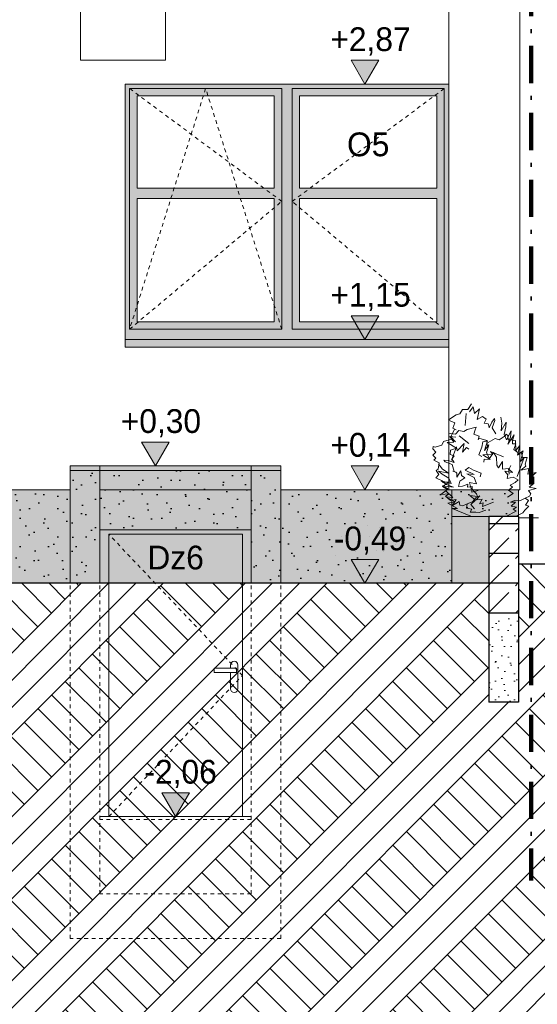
# Model space of a CAD drawing. Extents: x -366324 to -207045, y 68808 to 138616.
# Tile 81 of 170: x -288672 to -285185, y 75686 to 82313. Entities that reach past the tile are written whole.
import ezdxf

# ---------------------------------------------------------------- set-up
doc = ezdxf.new("R2010")
doc.units = 0
doc.header["$MEASUREMENT"] = 0
doc.linetypes.add('Hidden Line', pattern=[50, 25, -25])
doc.linetypes.add('Kreski i kropki', pattern=[450, 250, -100, 0, -100])
for name, color, linetype, lineweight in [('A-Opisy_Nr_Pióra__21', 7, 'Continuous', 9), ('Arch kolorystyka_Nr_Pióra__1', 7, 'Continuous', 25), ('Arch kolorystyka_Nr_Pióra__41', 7, 'Continuous', 15), ('Arch okna_Nr_Pióra__21', 7, 'Continuous', 9), ('Arch opisy okien_Nr_Pióra__21', 7, 'Continuous', 9), ('Arch schody_Nr_Pióra__1', 7, 'Continuous', 25), ('Arch schody_Nr_Pióra__21', 7, 'Continuous', 9), ('Arch wymiary_Nr_Pióra__21', 7, 'Continuous', 9), ('arch wypelnienia_Nr_Pióra__21', 7, 'Continuous', 9), ('Arch ściany zewnętrzne_Nr_Pióra__21', 7, 'Continuous', 9), ('INWENT KONST. DREWNIANA_Nr_Pióra__20', 1, 'Continuous', 100), ('INWENT TEREN_Nr_Pióra__1', 7, 'Continuous', 25)]:
    doc.layers.add(name, color=color, linetype=linetype, lineweight=lineweight)
for name, color, linetype, lineweight, true_color in [('Arch kolorystyka_Nr_Pióra__2', 7, 'Continuous', 13, 0x7f7f7f), ('Arch kolorystyka_Nr_Pióra__81', 7, 'Continuous', 9, 0x5d5d5d), ('Arch schody_Nr_Pióra__81', 7, 'Continuous', 9, 0x5d5d5d), ('Arch teren_Nr_Pióra__2', 7, 'Continuous', 13, 0x7f7f7f), ('Arch zieleń_Nr_Pióra__4', 7, 'Continuous', 9, 0x029e21), ('INWENT.ŚCIANY_Nr_Pióra__22', 7, 'Continuous', 9, 0x7f7f7f)]:
    doc.layers.add(name, color=color, linetype=linetype, lineweight=lineweight, true_color=true_color)
doc.layers.add('Arch wymiary', color=7, linetype='Continuous')
doc.styles.add('GENERATED_STYLE_1', font='txt')
doc.styles.add('GENERATED_STYLE_4', font='txt')
pattern_1 = [(45, (0, 0), (-183.84776, 183.84776), [195, -65]), (45, (1e-14, 183.85), (-183.84776, 183.84776), [195, -65])]
pattern_2 = [(45, (0, 300), (-95.459415, 95.459415), [0, -90, 0, -135]), (110, (300, 300), (126.858504, 46.17272), [0, -66, 0, -114])]

# ---------------------------------------------------------------- blocks, each defined once
blk = doc.blocks.new('Wymiary_45', base_point=(-287621.4, 76949.6))
at = {"layer": 'Arch wymiary_Nr_Pióra__21', "linetype": 'Continuous'}
blk.add_hatch(color=256, dxfattribs=at).paths.add_polyline_path([(-287621.4, 76949.6), (-287714.2, 77109.6), (-287528.6, 77109.6)], flags=0)
for p, q in [((-287621.4, 76949.6), (-287714.2, 77109.6)), ((-287714.2, 77109.6), (-287528.6, 77109.6)), ((-287528.6, 77109.6), (-287621.4, 76949.6)), ((-287621.4, 76949.6), (-287741.4, 76949.6)), ((-287621.4, 76949.6), (-287501.4, 76949.6))]:
    blk.add_line(p, q, dxfattribs=at)
at = {"layer": 'Arch wymiary_Nr_Pióra__21', "insert": (-287831.5, 77141.6), "char_height": 160, "attachment_point": 7, "style": 'GENERATED_STYLE_1'}
blk.add_mtext('{-2,06}', dxfattribs=at)
blk = doc.blocks.new('Wymiary_72', base_point=(-287757.8, 79309.6))
at = {"layer": 'Arch wymiary_Nr_Pióra__21', "linetype": 'Continuous'}
blk.add_hatch(color=256, dxfattribs=at).paths.add_polyline_path([(-287757.8, 79309.6), (-287850.6, 79469.6), (-287665, 79469.6)], flags=0)
for p, q in [((-287757.8, 79309.6), (-287850.6, 79469.6)), ((-287850.6, 79469.6), (-287665, 79469.6)), ((-287665, 79469.6), (-287757.8, 79309.6)), ((-287757.8, 79309.6), (-287877.8, 79309.6)), ((-287757.8, 79309.6), (-287637.8, 79309.6))]:
    blk.add_line(p, q, dxfattribs=at)
at = {"layer": 'Arch wymiary_Nr_Pióra__21', "insert": (-287991.2, 79501.6), "char_height": 160, "attachment_point": 7, "style": 'GENERATED_STYLE_1'}
blk.add_mtext('{+0,30}', dxfattribs=at)
blk = doc.blocks.new('Wymiary_73', base_point=(-286345.8, 79149.6))
at = {"layer": 'Arch wymiary_Nr_Pióra__21', "linetype": 'Continuous'}
blk.add_hatch(color=256, dxfattribs=at).paths.add_polyline_path([(-286345.8, 79149.6), (-286438.6, 79309.6), (-286253, 79309.6)], flags=0)
for p, q in [((-286345.8, 79149.6), (-286438.6, 79309.6)), ((-286438.6, 79309.6), (-286253, 79309.6)), ((-286253, 79309.6), (-286345.8, 79149.6)), ((-286345.8, 79149.6), (-286465.8, 79149.6)), ((-286345.8, 79149.6), (-286225.8, 79149.6))]:
    blk.add_line(p, q, dxfattribs=at)
at = {"layer": 'Arch wymiary_Nr_Pióra__21', "insert": (-286579.2, 79341.6), "char_height": 160, "attachment_point": 7, "style": 'GENERATED_STYLE_1'}
blk.add_mtext('{+0,14}', dxfattribs=at)
blk = doc.blocks.new('Wymiary_74', base_point=(-286345.8, 80159.6))
at = {"layer": 'Arch wymiary_Nr_Pióra__21', "linetype": 'Continuous'}
blk.add_hatch(color=256, dxfattribs=at).paths.add_polyline_path([(-286345.8, 80159.6), (-286438.6, 80319.6), (-286253, 80319.6)], flags=0)
for p, q in [((-286345.8, 80159.6), (-286438.6, 80319.6)), ((-286438.6, 80319.6), (-286253, 80319.6)), ((-286253, 80319.6), (-286345.8, 80159.6)), ((-286345.8, 80159.6), (-286465.8, 80159.6)), ((-286345.8, 80159.6), (-286225.8, 80159.6))]:
    blk.add_line(p, q, dxfattribs=at)
at = {"layer": 'Arch wymiary_Nr_Pióra__21', "insert": (-286579.2, 80351.6), "char_height": 160, "attachment_point": 7, "style": 'GENERATED_STYLE_1'}
blk.add_mtext('{+1,15}', dxfattribs=at)
blk = doc.blocks.new('Wymiary_75', base_point=(-286345.8, 78519.6))
at = {"layer": 'Arch wymiary_Nr_Pióra__21', "linetype": 'Continuous'}
blk.add_hatch(color=256, dxfattribs=at).paths.add_polyline_path([(-286345.8, 78519.6), (-286438.6, 78679.6), (-286253, 78679.6)], flags=0)
for p, q in [((-286345.8, 78519.6), (-286438.6, 78679.6)), ((-286438.6, 78679.6), (-286253, 78679.6)), ((-286253, 78679.6), (-286345.8, 78519.6)), ((-286345.8, 78519.6), (-286465.8, 78519.6)), ((-286345.8, 78519.6), (-286225.8, 78519.6))]:
    blk.add_line(p, q, dxfattribs=at)
at = {"layer": 'Arch wymiary_Nr_Pióra__21', "insert": (-286555.9, 78711.6), "char_height": 160, "attachment_point": 7, "style": 'GENERATED_STYLE_1'}
blk.add_mtext('{-0,49}', dxfattribs=at)
blk = doc.blocks.new('Wymiary_86', base_point=(-286345.8, 81879.6))
at = {"layer": 'Arch wymiary_Nr_Pióra__21', "linetype": 'Continuous'}
blk.add_hatch(color=256, dxfattribs=at).paths.add_polyline_path([(-286345.8, 81879.6), (-286438.6, 82039.6), (-286253, 82039.6)], flags=0)
for p, q in [((-286345.8, 81879.6), (-286438.6, 82039.6)), ((-286438.6, 82039.6), (-286253, 82039.6)), ((-286253, 82039.6), (-286345.8, 81879.6)), ((-286345.8, 81879.6), (-286465.8, 81879.6)), ((-286345.8, 81879.6), (-286225.8, 81879.6))]:
    blk.add_line(p, q, dxfattribs=at)
at = {"layer": 'Arch wymiary_Nr_Pióra__21', "insert": (-286579.2, 82071.6), "char_height": 160, "attachment_point": 7, "style": 'GENERATED_STYLE_1'}
blk.add_mtext('{+2,87}', dxfattribs=at)

msp = doc.modelspace()

# ---------------------------------------------------------------- hatches: boundary and pattern name
at = {"layer": 'Arch kolorystyka_Nr_Pióra__1', "linetype": 'Continuous'}
h = msp.add_hatch(dxfattribs=at)
h.set_pattern_fill('Carpet', color=256, style=0, pattern_type=2)
h.set_pattern_definition(pattern_2)
h.paths.add_polyline_path([(-288331.4, 78519.6), (-288131.4, 78519.6), (-288131.4, 79149.6), (-287111.4, 79149.6), (-287111.4, 78519.6), (-286911.4, 78519.6), (-286911.4, 79149.6), (-286911.4, 79279.6), (-288331.4, 79279.6), (-288331.4, 78939.6)], flags=0)
h = msp.add_hatch(dxfattribs=at)
h.set_pattern_fill('Carpet', color=256, style=0, pattern_type=2)
h.set_pattern_definition(pattern_2)
h.paths.add_polyline_path([(-288991.4, 79149.6), (-288991.4, 78809.6), (-288991.4, 78519.6), (-288331.4, 78519.6), (-288331.4, 79149.6)], flags=0)
h = msp.add_hatch(dxfattribs=at)
h.set_pattern_fill('Carpet', color=256, style=0, pattern_type=2)
h.set_pattern_definition(pattern_2)
h.paths.add_polyline_path([(-288131.4, 79149.6), (-288131.4, 78879.6), (-287111.4, 78879.6), (-287111.4, 79149.6)], flags=0)
h = msp.add_hatch(dxfattribs=at)
h.set_pattern_fill('Carpet', color=256, style=0, pattern_type=2)
h.set_pattern_definition(pattern_2)
h.paths.add_polyline_path([(-286911.4, 78809.6), (-286911.4, 78519.6), (-285761.4, 78519.6), (-285761.4, 78969.6), (-285311.4, 78969.6), (-285311.4, 79149.6), (-285761.4, 79149.6), (-286911.4, 79149.6)], flags=0)
at = {"layer": 'Arch kolorystyka_Nr_Pióra__2', "linetype": 'Continuous'}
h = msp.add_hatch(color=256, dxfattribs=at)
h.paths.add_polyline_path([(-287961.4, 80159.6), (-285781.4, 80159.6), (-285781.4, 81879.6), (-287961.4, 81879.6)], flags=0)
h.paths.add_polyline_path([(-287881.4, 80279.6), (-287881.4, 81109.6), (-286956.4, 81109.6), (-286956.4, 80279.6)], flags=0)
h.paths.add_polyline_path([(-287881.4, 81179.6), (-287881.4, 81799.6), (-286956.4, 81799.6), (-286956.4, 81179.6)], flags=0)
h.paths.add_polyline_path([(-286786.4, 81179.6), (-286786.4, 81799.6), (-285861.4, 81799.6), (-285861.4, 81179.6)], flags=0)
h.paths.add_polyline_path([(-286786.4, 80279.6), (-286786.4, 81109.6), (-285861.4, 81109.6), (-285861.4, 80279.6)], flags=0)
msp.add_hatch(color=256, dxfattribs=at).paths.add_polyline_path([(-288071.4, 78519.6), (-287171.4, 78519.6), (-287171.4, 78849.6), (-288071.4, 78849.6)], flags=0)
at = {"layer": 'Arch kolorystyka_Nr_Pióra__41', "linetype": 'Continuous'}
for points in [[(-285781.4, 80109.6), (-285781.4, 80159.6), (-287961.4, 80159.6), (-287961.4, 80109.6)], [(-288131.4, 79309.6), (-288331.4, 79309.6), (-288331.4, 79279.6), (-288131.4, 79279.6)], [(-287111.4, 79279.6), (-287111.4, 79309.6), (-288131.4, 79309.6), (-288131.4, 79279.6)], [(-286911.4, 79309.6), (-287111.4, 79309.6), (-287111.4, 79279.6), (-286911.4, 79279.6)], [(-287111.4, 78879.6), (-288131.4, 78879.6), (-288131.4, 78519.6), (-288071.4, 78519.6), (-288071.4, 78849.6), (-287171.4, 78849.6), (-287171.4, 78519.6), (-287111.4, 78519.6)]]:
    msp.add_hatch(color=256, dxfattribs=at).paths.add_polyline_path(points, flags=0)
at = {"layer": 'Arch kolorystyka_Nr_Pióra__81', "linetype": 'Continuous', "lineweight": 0, "true_color": 0x454545}
for points in [[(-288331.4, 78939.6), (-288331.4, 78519.6), (-288131.4, 78519.6), (-288131.4, 79149.6), (-287111.4, 79149.6), (-287111.4, 78519.6), (-286911.4, 78519.6), (-286911.4, 79149.6), (-286911.4, 79279.6), (-288131.4, 79279.6), (-288331.4, 79279.6)], [(-288991.4, 78809.6), (-288991.4, 78519.6), (-288331.4, 78519.6), (-288331.4, 79149.6), (-288991.4, 79149.6)], [(-287111.4, 78879.6), (-287111.4, 79149.6), (-288131.4, 79149.6), (-288131.4, 78879.6)], [(-286911.4, 78519.6), (-285761.4, 78519.6), (-285761.4, 78969.6), (-285311.4, 78969.6), (-285311.4, 79149.6), (-285761.4, 79149.6), (-286911.4, 79149.6), (-286911.4, 78809.6)], [(-285761.4, 78969.6), (-285761.4, 78519.6), (-285511.4, 78519.6), (-285511.4, 78969.6)]]:
    msp.add_hatch(color=250, dxfattribs=at).paths.add_polyline_path(points, flags=0)
at = {"layer": 'Arch teren_Nr_Pióra__2', "linetype": 'Continuous'}
h = msp.add_hatch(dxfattribs=at)
h.set_pattern_fill('Earth', color=256, style=0, pattern_type=2)
h.set_pattern_definition([(45, (0, 0), (-275.77163, 275.77163), []), (45, (-91.9, 91.9), (-551.5433, 551.5433), []), (45, (-183.85, 183.85), (-551.5433, 551.5433), []), (135, (-275.77, 275.77), (91.92388, 91.92388), [390, -390])])
h.paths.add_polyline_path([(-289126.4, 78519.6), (-289126.4, 78459.6), (-289061.4, 78394.6), (-289061.4, 75519.6), (-285511.4, 75519.6), (-275071.4, 75519.6), (-275071.4, 78739.6), (-275741.4, 78739.6), (-281521.4, 78879.6), (-285011.4, 78649.6), (-285225.1, 78649.6), (-285311.4, 78649.6), (-285311.4, 77719.6), (-285511.4, 77719.6), (-285511.4, 78519.6), (-289061.4, 78519.6)], flags=0)
at = {"layer": 'arch wypelnienia_Nr_Pióra__21', "linetype": 'Continuous'}
h = msp.add_hatch(dxfattribs=at)
h.set_pattern_fill('Dashed', color=256, style=0, pattern_type=2)
h.set_pattern_definition(pattern_1)
h.paths.add_polyline_path([(-285511.4, 78919.6), (-285311.4, 78919.6), (-285311.4, 78969.6), (-285511.4, 78969.6)], flags=0)
h = msp.add_hatch(dxfattribs=at)
h.set_pattern_fill('Dashed', color=256, style=0, pattern_type=2)
h.set_pattern_definition(pattern_1)
h.paths.add_polyline_path([(-285511.4, 78719.6), (-285311.4, 78719.6), (-285311.4, 78919.6), (-285511.4, 78919.6)], flags=0)
h = msp.add_hatch(dxfattribs=at)
h.set_pattern_fill('Dashed', color=256, style=0, pattern_type=2)
h.set_pattern_definition(pattern_1)
h.paths.add_polyline_path([(-285511.4, 78519.6), (-285311.4, 78519.6), (-285311.4, 78719.6), (-285511.4, 78719.6)], flags=0)
h = msp.add_hatch(dxfattribs=at)
h.set_pattern_fill('Dashed', color=256, style=0, pattern_type=2)
h.set_pattern_definition(pattern_1)
h.paths.add_polyline_path([(-285511.4, 78319.6), (-285311.4, 78319.6), (-285311.4, 78519.6), (-285511.4, 78519.6)], flags=0)
h = msp.add_hatch(dxfattribs=at)
h.set_pattern_fill('Cut_Stone', color=256, style=0, pattern_type=2)
h.set_pattern_definition([(45, (0, 200), (-63.63961, 63.63961), [0, -60, 0, -90]), (110, (200, 200), (84.572336, 30.781813), [0, -44, 0, -76])])
h.paths.add_polyline_path([(-285511.4, 77719.6), (-285311.4, 77719.6), (-285311.4, 78319.6), (-285511.4, 78319.6)], flags=0)

# ---------------------------------------------------------------- linework, layer by layer
at = {"layer": 'A-Opisy_Nr_Pióra__21', "linetype": 'Continuous', "flags": 128}
msp.add_lwpolyline([(-288261.6, 82896.8), (-287688.4, 82896.8), (-287688.4, 82040.4), (-288261.6, 82040.4)], close=True, dxfattribs=at)
at = {"layer": 'Arch okna_Nr_Pióra__21', "linetype": 'Continuous'}
for p, q in [((-287931.4, 81849.6), (-286906.4, 81849.6)), ((-287931.4, 81849.6), (-287931.4, 80229.6)), ((-286906.4, 81849.6), (-286906.4, 80229.6)), ((-286836.4, 81849.6), (-286836.4, 80229.6)), ((-286836.4, 81849.6), (-285811.4, 81849.6)), ((-285811.4, 81849.6), (-285811.4, 80229.6)), ((-287881.4, 81799.6), (-286956.4, 81799.6)), ((-287881.4, 81799.6), (-287881.4, 81179.6)), ((-286956.4, 81799.6), (-286956.4, 81179.6)), ((-286786.4, 81799.6), (-285861.4, 81799.6)), ((-286786.4, 81799.6), (-286786.4, 81179.6)), ((-285861.4, 81799.6), (-285861.4, 81179.6)), ((-287881.4, 81179.6), (-286956.4, 81179.6)), ((-286786.4, 81179.6), (-285861.4, 81179.6)), ((-287881.4, 81109.6), (-286956.4, 81109.6)), ((-287881.4, 81109.6), (-287881.4, 80279.6)), ((-286956.4, 81109.6), (-286956.4, 80279.6)), ((-286786.4, 81109.6), (-285861.4, 81109.6)), ((-286786.4, 81109.6), (-286786.4, 80279.6)), ((-285861.4, 81109.6), (-285861.4, 80279.6)), ((-287881.4, 80279.6), (-286956.4, 80279.6)), ((-286786.4, 80279.6), (-285861.4, 80279.6)), ((-287931.4, 80229.6), (-286906.4, 80229.6)), ((-286836.4, 80229.6), (-285811.4, 80229.6)), ((-287171.4, 78849.6), (-288071.4, 78849.6)), ((-288071.4, 76949.6), (-288071.4, 78849.6)), ((-287171.4, 78849.6), (-287171.4, 76949.6)), ((-287361.4, 77919.6), (-287361.4, 77949.6)), ((-287211.4, 77949.6), (-287361.4, 77949.6)), ((-287251.4, 77949.6), (-287251.4, 77969.6)), ((-287211.4, 77949.6), (-287211.4, 77919.6)), ((-287201.4, 77809.6), (-287201.4, 77969.6)), ((-287211.4, 77919.6), (-287361.4, 77919.6)), ((-287251.4, 77809.6), (-287251.4, 77919.6)), ((-287111.4, 76949.6), (-288131.4, 76949.6))]:
    msp.add_line(p, q, dxfattribs=at)
at = {"layer": 'Arch okna_Nr_Pióra__21', "linetype": 'Hidden Line'}
for p, q in [((-287418.9, 81849.6), (-287931.4, 80229.6)), ((-286906.4, 81089.6), (-287931.4, 81849.6)), ((-286906.4, 80229.6), (-287418.9, 81849.6)), ((-286836.4, 81089.6), (-285811.4, 81849.6)), ((-287931.4, 80229.6), (-286906.4, 81089.6)), ((-285811.4, 80229.6), (-286836.4, 81089.6)), ((-287171.4, 77899.6), (-288071.4, 78849.6)), ((-288071.4, 76949.6), (-287171.4, 77899.6))]:
    msp.add_line(p, q, dxfattribs=at)
at = {"layer": 'Arch okna_Nr_Pióra__21', "linetype": 'Continuous'}
for centre, start, end in [((-287226.4, 77969.6), 0, 180), ((-287226.4, 77809.6), 180, 0)]:
    msp.add_arc(centre, 25, start, end, dxfattribs=at)
at = {"layer": 'Arch schody_Nr_Pióra__1', "linetype": 'Continuous'}
for p, q in [((-285311.4, 78969.6), (-285511.4, 78969.6)), ((-285511.4, 78969.6), (-285511.4, 77719.6)), ((-285311.4, 78919.6), (-285511.4, 78919.6)), ((-285311.4, 78969.6), (-285311.4, 77719.6)), ((-285311.4, 78719.6), (-285511.4, 78719.6)), ((-285311.4, 78519.6), (-285511.4, 78519.6)), ((-285311.4, 78319.6), (-285511.4, 78319.6)), ((-285311.4, 77719.6), (-285511.4, 77719.6))]:
    msp.add_line(p, q, dxfattribs=at)
at = {"layer": 'Arch schody_Nr_Pióra__21', "linetype": 'Continuous'}
for p, q in [((-288331.4, 79309.6), (-288131.4, 79309.6)), ((-288331.4, 79309.6), (-286911.4, 79309.6)), ((-288331.4, 78519.6), (-288331.4, 79309.6)), ((-288331.4, 79279.6), (-286911.4, 79279.6)), ((-288131.4, 78519.6), (-288131.4, 79279.6)), ((-287111.4, 79309.6), (-286911.4, 79309.6)), ((-287111.4, 78519.6), (-287111.4, 79279.6)), ((-286911.4, 78519.6), (-286911.4, 79309.6)), ((-288991.4, 79149.6), (-288331.4, 79149.6)), ((-288131.4, 79149.6), (-287111.4, 79149.6)), ((-286911.4, 79149.6), (-285301.4, 79149.6)), ((-285761.4, 78969.6), (-285761.4, 78519.6)), ((-285311.4, 78969.6), (-285761.4, 78969.6)), ((-285311.4, 78969.6), (-285311.4, 78519.6)), ((-287111.4, 78879.6), (-288131.4, 78879.6))]:
    msp.add_line(p, q, dxfattribs=at)
at = {"layer": 'Arch schody_Nr_Pióra__21', "linetype": 'Hidden Line'}
for p, q in [((-288331.4, 76129.6), (-288331.4, 78519.6)), ((-288131.4, 76429.6), (-288131.4, 78519.6)), ((-287111.4, 76429.6), (-287111.4, 78519.6)), ((-286911.4, 76129.6), (-286911.4, 78519.6)), ((-287111.4, 76929.6), (-288131.4, 76929.6)), ((-287111.4, 76429.6), (-288131.4, 76429.6)), ((-286911.4, 76129.6), (-288331.4, 76129.6))]:
    msp.add_line(p, q, dxfattribs=at)
at = {"layer": 'Arch schody_Nr_Pióra__81', "linetype": 'Continuous'}
for p, q in [((-288131.4, 79279.6), (-288131.4, 79309.6)), ((-287111.4, 79279.6), (-287111.4, 79309.6))]:
    msp.add_line(p, q, dxfattribs=at)
at = {"layer": 'Arch zieleń_Nr_Pióra__4', "linetype": 'Continuous'}
for p, q in [((-285628.4, 79728.1), (-285653.8, 79689.8)), ((-285731.9, 79652.6), (-285782.8, 79619.8)), ((-285706.3, 79659.9), (-285731.9, 79652.6)), ((-285689.1, 79690.2), (-285706.3, 79659.9)), ((-285653.8, 79689.8), (-285689.1, 79690.2)), ((-285670, 79581.5), (-285664, 79663.1)), ((-285616.7, 79706.3), (-285641.4, 79673.5)), ((-285607.3, 79661.9), (-285616.7, 79706.3)), ((-285573.9, 79692.7), (-285607.3, 79661.9)), ((-285589.9, 79621.4), (-285573.9, 79692.7)), ((-285782.8, 79619.8), (-285766.2, 79611.6)), ((-285766.2, 79611.6), (-285739.8, 79598.8)), ((-285739.8, 79598.8), (-285753.8, 79562.8)), ((-285553.5, 79641.2), (-285589.9, 79621.4)), ((-285530.1, 79624.4), (-285553.5, 79641.2)), ((-285541.6, 79597.7), (-285530.1, 79624.4)), ((-285515, 79592.9), (-285541.6, 79597.7)), ((-285512.1, 79578.4), (-285515, 79592.9)), ((-285491.9, 79604.6), (-285508.5, 79566.7)), ((-285472, 79628.7), (-285491.9, 79604.6)), ((-285489.6, 79566.3), (-285471.3, 79615.1)), ((-285471.3, 79615.1), (-285472, 79628.7)), ((-285423, 79598), (-285431.1, 79638.5)), ((-285393.7, 79603.8), (-285429.2, 79546)), ((-285429.2, 79546), (-285423, 79598)), ((-285396.1, 79571.8), (-285393.7, 79603.8)), ((-285781.9, 79530.1), (-285736.5, 79522.6)), ((-285742.2, 79557.2), (-285767.1, 79505.1)), ((-285753.8, 79562.8), (-285730.6, 79551.7)), ((-285736.5, 79522.6), (-285712.7, 79548.7)), ((-285712.7, 79548.7), (-285678.9, 79540.7)), ((-285678.9, 79540.7), (-285656.1, 79554.6)), ((-285656.1, 79554.6), (-285597.4, 79569.6)), ((-285602.7, 79551.8), (-285611.3, 79523.7)), ((-285611.3, 79523.7), (-285575.4, 79509.5)), ((-285597.4, 79569.6), (-285602.7, 79551.8)), ((-285508.5, 79566.7), (-285512.1, 79578.4)), ((-285464, 79524.9), (-285489.6, 79566.3)), ((-285406.9, 79521.9), (-285396.1, 79571.8)), ((-285392.1, 79484.2), (-285406.9, 79521.9)), ((-285401.5, 79511.5), (-285394.5, 79522.5)), ((-285394.5, 79522.5), (-285383.4, 79514.6)), ((-285360, 79546.5), (-285392.1, 79484.2)), ((-285340, 79519.1), (-285384, 79456.7)), ((-285365.7, 79503.9), (-285360, 79546.5)), ((-285352.3, 79478.7), (-285340, 79519.1)), ((-285815.9, 79473.9), (-285826.9, 79448.5)), ((-285762.9, 79490.4), (-285815.9, 79473.9)), ((-285793, 79466.1), (-285747.7, 79469.6)), ((-285729.8, 79429.3), (-285793, 79466.1)), ((-285747.7, 79469.6), (-285773.8, 79506.7)), ((-285773.8, 79506.7), (-285733, 79502.4)), ((-285767.1, 79505.1), (-285736.4, 79472.7)), ((-285677.8, 79459.4), (-285725.1, 79411.8)), ((-285646.1, 79460.9), (-285710, 79511.9)), ((-285689.3, 79401.8), (-285677.8, 79459.4)), ((-285575.4, 79509.5), (-285583, 79484.9)), ((-285579.2, 79497.2), (-285524, 79480)), ((-285559.3, 79435.1), (-285552, 79471.9)), ((-285552, 79471.9), (-285520.8, 79477.3)), ((-285520.8, 79477.3), (-285540.7, 79413.5)), ((-285540.7, 79413.5), (-285510.6, 79450.9)), ((-285510.6, 79450.9), (-285526.1, 79398.7)), ((-285524, 79480), (-285521.2, 79435.4)), ((-285516.1, 79466.8), (-285468, 79494.5)), ((-285468, 79494.5), (-285441.9, 79485.2)), ((-285441.9, 79485.2), (-285401.5, 79511.5)), ((-285384, 79456.7), (-285365.7, 79503.9)), ((-285383.4, 79514.6), (-285380.7, 79484.2)), ((-285380.7, 79484.2), (-285351.3, 79484.1)), ((-285331.2, 79481.5), (-285352.3, 79478.7)), ((-285351.3, 79484.1), (-285350.9, 79457.1)), ((-285350.9, 79457.1), (-285330.4, 79458.1)), ((-285330.4, 79458.1), (-285342.4, 79419.4)), ((-285329.8, 79413.8), (-285331.2, 79481.5)), ((-285886.4, 79439.2), (-285888.2, 79425.6)), ((-285888.2, 79425.6), (-285867.8, 79402.9)), ((-285867.8, 79402.9), (-285887.7, 79381.4)), ((-285873.6, 79436.8), (-285886.4, 79439.2)), ((-285826.9, 79448.5), (-285873.6, 79436.8)), ((-285772.7, 79387.5), (-285769.2, 79416.1)), ((-285745.4, 79377.7), (-285772.7, 79387.5)), ((-285769.2, 79416.1), (-285729.8, 79429.3)), ((-285729.9, 79437.3), (-285762.5, 79348.8)), ((-285725.1, 79411.8), (-285729.9, 79437.3)), ((-285662.2, 79433.4), (-285689.3, 79401.8)), ((-285646.2, 79422.8), (-285662.2, 79433.4)), ((-285579.7, 79384.3), (-285559.3, 79435.1)), ((-285558, 79372.9), (-285579.7, 79384.3)), ((-285551.4, 79383.4), (-285484.3, 79385.7)), ((-285501.3, 79352.6), (-285551.4, 79383.4)), ((-285526.1, 79398.7), (-285506.1, 79359.6)), ((-285506.1, 79359.6), (-285480.3, 79399.8)), ((-285484.3, 79385.7), (-285499.7, 79406.6)), ((-285499.7, 79406.6), (-285412.7, 79370.2)), ((-285480.3, 79399.8), (-285459.9, 79368.9)), ((-285342.4, 79419.4), (-285307.3, 79393.8)), ((-285303.3, 79448), (-285329.8, 79413.8)), ((-285317.6, 79383), (-285303.3, 79448)), ((-285279.7, 79410.8), (-285317.6, 79383)), ((-285307.3, 79393.8), (-285291.7, 79398)), ((-285297.3, 79339.9), (-285279.7, 79410.8)), ((-285291.7, 79398), (-285283.9, 79367)), ((-285887.7, 79381.4), (-285868.2, 79362.7)), ((-285868.2, 79362.7), (-285882.9, 79348.3)), ((-285882.9, 79348.3), (-285846.4, 79330.7)), ((-285846.4, 79330.7), (-285851.5, 79287.7)), ((-285826.3, 79291), (-285850.5, 79324.6)), ((-285806, 79338.1), (-285815.4, 79347.8)), ((-285815.4, 79347.8), (-285784.3, 79346)), ((-285757.7, 79318.3), (-285806, 79338.1)), ((-285784.3, 79346), (-285745.1, 79332.4)), ((-285760, 79355), (-285745.4, 79377.7)), ((-285751.3, 79343), (-285760, 79355)), ((-285744.8, 79271.4), (-285757.7, 79318.3)), ((-285745.1, 79332.4), (-285751.3, 79343)), ((-285546, 79335.3), (-285542.9, 79354.3)), ((-285542.9, 79354.3), (-285501.3, 79352.6)), ((-285459.9, 79368.9), (-285457.1, 79314.1)), ((-285447.1, 79296), (-285418.1, 79338.8)), ((-285418.1, 79338.8), (-285420.2, 79288.4)), ((-285320.1, 79238.8), (-285273.1, 79365.6)), ((-285273.1, 79365.6), (-285297.3, 79339.9)), ((-285283.9, 79367), (-285253.3, 79366.4)), ((-285253.3, 79366.4), (-285267, 79322.4)), ((-285267, 79322.4), (-285263, 79308.8)), ((-285847.8, 79252.3), (-285868.2, 79229.4)), ((-285851.5, 79287.7), (-285865.2, 79279.1)), ((-285865.2, 79279.1), (-285847.8, 79252.3)), ((-285825.4, 79253.5), (-285850.5, 79273.5)), ((-285850.5, 79273.5), (-285784, 79260.2)), ((-285784, 79260.2), (-285826.3, 79291)), ((-285781.5, 79227.5), (-285825.4, 79253.5)), ((-285733.4, 79267.3), (-285753.2, 79273.2)), ((-285726.4, 79261.7), (-285733.4, 79267.3)), ((-285698.9, 79275.7), (-285726.9, 79233.5)), ((-285726.9, 79233.5), (-285726.4, 79261.7)), ((-285694.7, 79244.7), (-285698.9, 79275.7)), ((-285646.1, 79299.7), (-285671.3, 79280.5)), ((-285671.3, 79280.5), (-285611, 79251.8)), ((-285611, 79251.8), (-285658.9, 79255.2)), ((-285658.9, 79255.2), (-285610.1, 79230.9)), ((-285614.2, 79280.1), (-285646.1, 79299.7)), ((-285563.1, 79260.4), (-285614.2, 79280.1)), ((-285569.5, 79236.8), (-285563.1, 79260.4)), ((-285457.1, 79314.1), (-285447.1, 79296)), ((-285420.2, 79288.4), (-285378, 79292.8)), ((-285382.6, 79249.7), (-285402.4, 79273.9)), ((-285402.4, 79273.9), (-285352.4, 79265.6)), ((-285378, 79292.8), (-285373.6, 79253.5)), ((-285373.4, 79284.5), (-285372.7, 79293.4)), ((-285352.4, 79265.6), (-285373.4, 79284.5)), ((-285372.7, 79293.4), (-285363.6, 79312)), ((-285263, 79308.8), (-285296.5, 79279.9)), ((-285296.5, 79279.9), (-285241.2, 79292.7)), ((-285241.2, 79292.7), (-285249.4, 79254.2)), ((-285249.4, 79254.2), (-285192.7, 79265.6)), ((-285192.7, 79265.6), (-285236.2, 79227)), ((-285868.2, 79229.4), (-285826.6, 79209.6)), ((-285796.3, 79185.1), (-285831.4, 79209.8)), ((-285831.4, 79209.8), (-285764, 79191)), ((-285826.6, 79209.6), (-285819.4, 79197.3)), ((-285775.4, 79202.3), (-285822.4, 79170.5)), ((-285819.4, 79197.3), (-285775.4, 79202.3)), ((-285749.3, 79166.3), (-285796.3, 79185.1)), ((-285764, 79191), (-285781.5, 79227.5)), ((-285716, 79170.7), (-285706.6, 79207.1)), ((-285706.6, 79207.1), (-285672.6, 79230.5)), ((-285672.6, 79230.5), (-285694.7, 79244.7)), ((-285653.3, 79186), (-285689.2, 79173.8)), ((-285654, 79165.7), (-285653.3, 79186)), ((-285595, 79189.7), (-285642.1, 79198.2)), ((-285642.1, 79198.2), (-285633.4, 79162.1)), ((-285610.1, 79230.9), (-285595, 79189.7)), ((-285387.2, 79223.8), (-285382.6, 79249.7)), ((-285346.9, 79232.8), (-285387.2, 79223.8)), ((-285367.7, 79179.4), (-285334.3, 79197.4)), ((-285313.8, 79214.9), (-285346.9, 79232.8)), ((-285334.3, 79197.4), (-285313.8, 79214.9)), ((-285208.4, 79190.4), (-285239.7, 79166.4)), ((-285236.2, 79227), (-285207.4, 79236)), ((-285207.4, 79236), (-285208.4, 79190.4)), ((-285788.7, 79150.2), (-285835.6, 79116.5)), ((-285835.6, 79116.5), (-285777.6, 79122)), ((-285787, 79158), (-285824.9, 79176.6)), ((-285824.9, 79176.6), (-285749.3, 79166.3)), ((-285822.4, 79170.5), (-285788.7, 79150.2)), ((-285777.6, 79122), (-285803.9, 79107.1)), ((-285803.4, 79144.5), (-285787, 79158)), ((-285754.7, 79097.4), (-285803.4, 79144.5)), ((-285689.2, 79173.8), (-285716, 79170.7)), ((-285622.6, 79171.4), (-285654, 79165.7)), ((-285633.4, 79162.1), (-285595, 79122.8)), ((-285625.9, 79133.4), (-285622.6, 79171.4)), ((-285582.9, 79144.9), (-285625.9, 79133.4)), ((-285595, 79122.8), (-285588.7, 79103.2)), ((-285385.5, 79099.8), (-285347.8, 79123.6)), ((-285377.9, 79147), (-285352.4, 79166.1)), ((-285347.8, 79123.6), (-285377.9, 79147)), ((-285352.4, 79166.1), (-285367.7, 79179.4)), ((-285192.7, 79158.2), (-285244, 79143.9)), ((-285244, 79143.9), (-285229.1, 79122.6)), ((-285239.7, 79166.4), (-285192.7, 79158.2)), ((-285229.1, 79122.6), (-285238.2, 79104.9)), ((-285803.9, 79107.1), (-285769.8, 79076.8)), ((-285740.5, 79067.5), (-285797.9, 79101.2)), ((-285797.9, 79101.2), (-285754.7, 79097.4)), ((-285786.6, 79058.6), (-285740.5, 79067.5)), ((-285722.8, 79023.3), (-285786.6, 79058.6)), ((-285769.8, 79076.8), (-285730.9, 79083.4)), ((-285730.9, 79083.4), (-285756.9, 79043.4)), ((-285756.9, 79043.4), (-285711.5, 79071.2)), ((-285711.5, 79071.2), (-285706, 79045.8)), ((-285686.8, 79040.4), (-285658.1, 79053.4)), ((-285658.1, 79053.4), (-285662.3, 79025.5)), ((-285658.1, 79053.4), (-285620.3, 79067.3)), ((-285588.7, 79103.2), (-285639.7, 79111.1)), ((-285639.7, 79111.1), (-285601.4, 79078.3)), ((-285601.4, 79078.3), (-285633.3, 79050.4)), ((-285620.3, 79067.3), (-285598.5, 79095.5)), ((-285598.5, 79095.5), (-285572.3, 79107.3)), ((-285572.3, 79107.3), (-285595.9, 79082.1)), ((-285595.9, 79082.1), (-285555.5, 79085.8)), ((-285555.5, 79085.8), (-285573.7, 79054.8)), ((-285573.7, 79054.8), (-285549.4, 79061.5)), ((-285553.4, 79037), (-285479.6, 79064.7)), ((-285549.4, 79061.5), (-285553.4, 79037)), ((-285338.7, 79077.7), (-285365.1, 79066.5)), ((-285365.1, 79066.5), (-285330.6, 79066.7)), ((-285330.6, 79066.7), (-285360.8, 79039.5)), ((-285303.2, 79074.4), (-285338.7, 79077.7)), ((-285267.2, 79092.6), (-285303.2, 79074.4)), ((-285238.2, 79104.9), (-285267.2, 79092.6)), ((-285267.2, 79092.6), (-285244, 79076.8)), ((-285244, 79076.8), (-285263.7, 79046.1)), ((-285758, 79023), (-285722.8, 79023.3)), ((-285633.1, 78971.2), (-285758, 79023)), ((-285706, 79045.8), (-285686.8, 79040.4)), ((-285662.3, 79025.5), (-285626.4, 79019.1)), ((-285626.4, 79019.1), (-285637, 78998.2)), ((-285637, 78998.2), (-285598.5, 78998.6)), ((-285633.3, 79050.4), (-285607.6, 79020.4)), ((-285598.5, 78998.6), (-285576.1, 78997.1)), ((-285576.1, 78997.1), (-285532.3, 79012.8)), ((-285326.5, 79004.8), (-285397.1, 78969.6)), ((-285360.8, 79039.5), (-285325.7, 79031.8)), ((-285325.7, 79031.8), (-285347.2, 79018.5)), ((-285347.2, 79018.5), (-285326.5, 79004.8)), ((-285281.8, 78994.2), (-285323.1, 78972.9)), ((-285267.7, 79011.7), (-285281.8, 78994.2)), ((-285241.2, 79039.7), (-285267.7, 79011.7)), ((-285263.7, 79046.1), (-285241.2, 79039.7))]:
    msp.add_line(p, q, dxfattribs=at)
at = {"layer": 'Arch ściany zewnętrzne_Nr_Pióra__21', "linetype": 'Continuous'}
for p, q in [((-285301.4, 87659.6), (-285301.4, 79149.6)), ((-285781.4, 86384.6), (-285781.4, 79149.6)), ((-287961.4, 81879.6), (-285781.4, 81879.6)), ((-287961.4, 81879.6), (-287961.4, 80109.6)), ((-285781.4, 81879.6), (-285781.4, 80109.6)), ((-287961.4, 80159.6), (-285781.4, 80159.6)), ((-287961.4, 80109.6), (-285781.4, 80109.6)), ((-285761.4, 79149.6), (-285761.4, 78519.6)), ((-285311.4, 79149.6), (-285311.4, 78969.6))]:
    msp.add_line(p, q, dxfattribs=at)
at = {"layer": 'INWENT KONST. DREWNIANA_Nr_Pióra__20', "linetype": 'Kreski i kropki'}
msp.add_line((-285225.1, 90687.6), (-285225.1, 76519.6), dxfattribs=at)
at = {"layer": 'INWENT TEREN_Nr_Pióra__1', "linetype": 'Continuous'}
for p, q in [((-285311.4, 78649.6), (-285011.4, 78649.6)), ((-285511.4, 78519.6), (-291191.4, 78519.6))]:
    msp.add_line(p, q, dxfattribs=at)
at = {"layer": 'INWENT.ŚCIANY_Nr_Pióra__22', "linetype": 'Continuous'}
msp.add_line((-285176.4, 78959.6), (-285311.4, 78959.6), dxfattribs=at)

# ---------------------------------------------------------------- block references
at = {"layer": 'Arch wymiary', "linetype": 'Continuous'}
for name, p in [('Wymiary_86', (-286345.8, 81879.6)), ('Wymiary_74', (-286345.8, 80159.6)), ('Wymiary_72', (-287757.8, 79309.6)), ('Wymiary_73', (-286345.8, 79149.6)), ('Wymiary_75', (-286345.8, 78519.6)), ('Wymiary_45', (-287621.4, 76949.6))]:
    msp.add_blockref(name, p, dxfattribs=at)

# ---------------------------------------------------------------- texts
at = {"layer": 'Arch opisy okien_Nr_Pióra__21', "linetype": 'Continuous', "char_height": 160, "attachment_point": 2, "style": 'GENERATED_STYLE_4'}
for s, insert in [('{O5}', (-286323.9, 81553.7)), ('{Dz6}', (-287621.4, 78773))]:
    msp.add_mtext(s, dxfattribs=dict(at, insert=insert))

doc.saveas('drawing.dxf')
